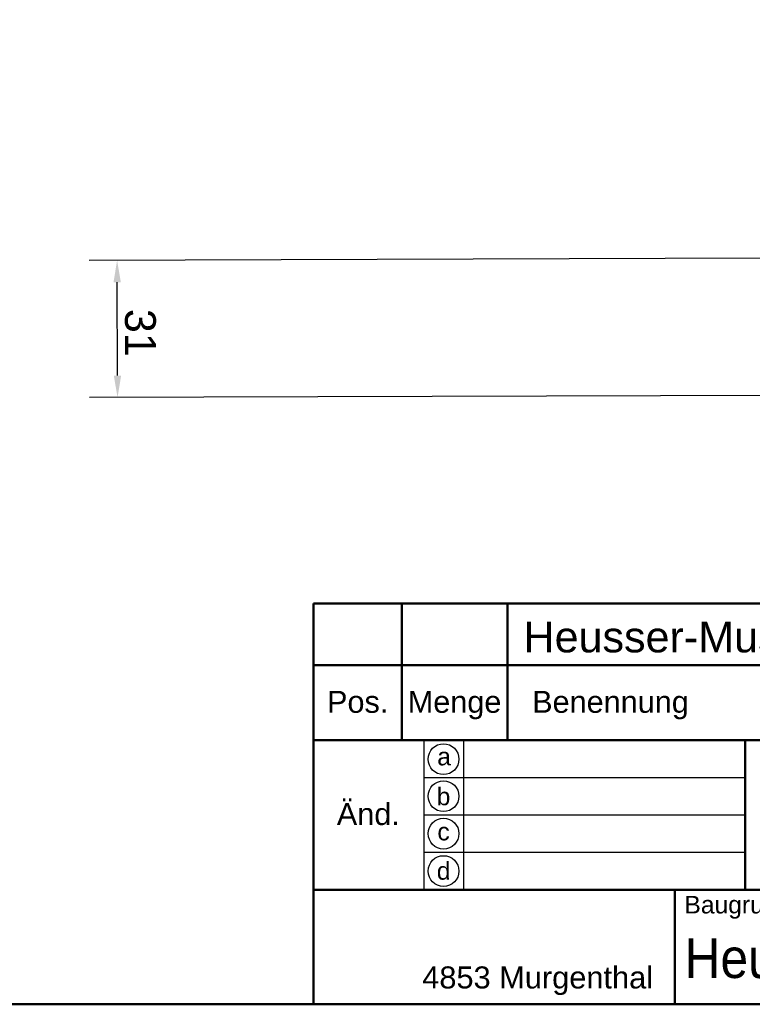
# Model space of a CAD drawing. Header units: millimetres. Extents: x 20 to 833, y 20 to 574.
# Tile 10 of 23: x 373 to 540, y 20 to 244. Entities that reach past the tile are written whole.
import ezdxf
from ezdxf.enums import TextEntityAlignment as Align

# ---------------------------------------------------------------- set-up
doc = ezdxf.new("R2010")
doc.units = ezdxf.units.MM
doc.header["$LTSCALE"] = 2
for name, color, linetype, lineweight in [('Bemaßungen(DIN)', 7, 'Continuous', 25), ('Skizziergeometrie(DIN)', 7, 'Continuous', 50), ('Skizzierlinie(DIN)', 7, 'Continuous', 25), ('Symbole(DIN)', 7, 'Continuous', 25)]:
    doc.layers.add(name, color=color, linetype=linetype, lineweight=lineweight)
doc.styles.add('Aktuell-DIN', font='arial.ttf')
doc.styles.add('STANDARD-DIN~0', font='arial.ttf')
doc.styles.add('Textstil10', font='arial.ttf')
doc.styles.add('Textstil41', font='arial.ttf', dxfattribs={"width": 0.8})
doc.styles.add('Textstil83', font='arial.ttf', dxfattribs={"width": 0.8})
doc.dimstyles.new('CAD-LAN', dxfattribs={"dimscale": 2, "dimtxt": 3.5, "dimasz": 2.5, "dimexe": 3.175, "dimexo": 0, "dimgap": 0.8, "dimtad": 1, "dimrnd": 1e-08, "dimtxsty": 'STANDARD-DIN~0', "dimcen": 0.09, "dimdle": 10, "dimclrd": 250, "dimclre": 250, "dimclrt": 250, "dimadec": 0, "dimazin": 2, "dimtfac": 1, "dimtmove": 0, "dimatfit": 3, "dimfxl": 1, "dimtolj": 1, "dimtzin": 0, "dimlwd": 25, "dimlwe": 25, "dimarcsym": 0})

# ---------------------------------------------------------------- blocks, each defined once
blk = doc.blocks.new('Ränder Standardrahmen')
at = {"layer": 'Skizziergeometrie(DIN)', "flags": 128}
blk.add_lwpolyline([(10, 10), (10, 287), (410, 287), (410, 10), (10, 10)], dxfattribs=at)
blk = doc.blocks.new('Schriftfelder Heusser')
at = {"layer": 'Skizziergeometrie(DIN)'}
for p, q in [((101, 229.92), (101, 236.92)), ((101, 236.92), (291, 236.92)), ((111, 229.92), (111, 236.92)), ((123, 229.92), (123, 236.92)), ((101, 191.42), (101, 229.92)), ((101, 229.92), (291, 229.92)), ((111, 229.92), (111, 221.42)), ((123, 229.92), (123, 221.42)), ((101, 221.42), (291, 221.42)), ((150, 221.42), (150, 204.42)), ((101, 204.42), (291, 204.42)), ((142, 204.42), (142, 191.42)), ((291, 191.42), (101, 191.42))]:
    blk.add_line(p, q, dxfattribs=at)
at = {"layer": 'Skizzierlinie(DIN)'}
for p, q in [((113.5, 221.42), (113.5, 204.42)), ((118, 221.42), (118, 204.42)), ((113.5, 217.17), (150, 217.17)), ((113.5, 212.92), (150, 212.92)), ((113.5, 208.67), (150, 208.67))]:
    blk.add_line(p, q, dxfattribs=at)
for centre in [(115.75, 219.25), (115.75, 215.04), (115.75, 210.79), (115.75, 206.54)]:
    blk.add_circle(centre, 1.75, dxfattribs=at)
at = {"layer": 'Symbole(DIN)', "color": 179, "true_color": 0x262659, "style": 'Aktuell-DIN'}
for s, insert, char_height, attachment_point in [('Pos.', (106, 227), 2.489, 2), ('Menge', (117, 227), 2.489, 2), ('Benennung', (125.81, 225.38), 2.489, 4), ('\\fArial|b0|i0;a', (115.81, 219.53), 2, 5), ('\\fArial|b0|i0;b', (115.75, 215), 2, 5), ('\\fArial|b0|i0;c', (115.75, 211.01), 2, 5), ('\\fArial|b0|i0;d', (115.76, 206.55), 2, 5), ('\\fArial|b0|i0;\\H2.0000;Baugruppe', (143.1, 203.73), 2, 1), ('\\fArial|b0|i0;\\H2.5000;4853 Murgenthal', (113.33, 192.46), 2.5, 7)]:
    blk.add_mtext(s, dxfattribs=dict(at, insert=insert, char_height=char_height, attachment_point=attachment_point))
at = {"layer": 'Symbole(DIN)', "color": 179, "true_color": 0x262659, "insert": (107.21, 213), "char_height": 2.489, "width": 12.3494, "attachment_point": 5, "style": 'Aktuell-DIN'}
blk.add_mtext('Änd.', dxfattribs=at)
at = {"layer": 'Symbole(DIN)', "color": 7, "insert": (143.1, 196.62), "char_height": 4.5, "width": 90.18, "attachment_point": 4, "style": 'Aktuell-DIN'}
blk.add_mtext('\\fArial|b0|i0;\\W0.90;\\H4.5000;Heusser-Muschel Serie 9  EN179', dxfattribs=at)
at = {"layer": 'Symbole(DIN)', "color": 179, "true_color": 0x262659, "style": 'Textstil10'}
blk.add_attdef('ERSTELLUNGSDATUM_001', (217.23, 218.29), '', height=2, dxfattribs=at)
at = {"layer": 'Symbole(DIN)', "color": 179, "true_color": 0x262659}
for tag, height, style, p in [('AUTOR', 2.49, 'Aktuell-DIN', (240.03, 219.26)), ('KONTROLLDATUM', 2, 'Textstil10', (217.42, 215.04)), ('KONTROLLIERT_VON', 2, 'Textstil10', (239.98, 215.05))]:
    blk.add_attdef(tag, text='', height=height, dxfattribs=dict(at, style=style)).set_placement(p, align=Align.MIDDLE_LEFT)
at = {"layer": 'Symbole(DIN)', "color": 7, "style": 'Textstil83', "width": 0.8}
blk.add_attdef('Anfänglicher_Ansichtsmaßstab_001', (281.57, 213.34), '', height=2.3, dxfattribs=at)
at = {"layer": 'Symbole(DIN)', "color": 179, "true_color": 0x262659, "style": 'Textstil10'}
blk.add_attdef('PROJEKT', text='', height=2, dxfattribs=at).set_placement((217.77, 209.72), align=Align.BOTTOM_LEFT)
at = {"layer": 'Symbole(DIN)', "color": 7, "style": 'Textstil41', "width": 0.8}
blk.add_attdef('STATUS', text='', height=5, dxfattribs=at).set_placement((284.53, 195.86), align=Align.MIDDLE_CENTER)
blk = doc.blocks.new('*D27')
at = {"layer": 'Bemaßungen(DIN)', "color": 250, "linetype": 'Continuous', "lineweight": 25, "true_color": 0x3f3f3f, "transparency": 16777216}
for p, q in [((541.61, 189.41), (389.02, 188.91)), ((395.46, 162.77), (395.39, 183.93)), ((587.82, 158.39), (389.12, 157.75))]:
    blk.add_line(p, q, dxfattribs=at)
at = {"layer": 'Bemaßungen(DIN)', "color": 250, "linetype": 'Continuous', "true_color": 0x3f3f3f, "transparency": 16777216}
for points in [[(396.22, 183.93), (394.56, 183.93), (395.37, 188.93)], [(396.29, 162.77), (394.62, 162.77), (395.47, 157.77)]]:
    blk.add_solid(points, dxfattribs=at)
at = {"layer": 'Defpoints', "color": 0, "linetype": 'Continuous', "transparency": 16777216}
for p in [(395.37, 188.93), (541.61, 189.41), (587.82, 158.39)]:
    blk.add_point(p, dxfattribs=at)
at = {"layer": 'Bemaßungen(DIN)', "color": 250, "linetype": 'Continuous', "lineweight": 25, "true_color": 0x3f3f3f, "transparency": 16777216, "insert": (404.16, 177.91), "char_height": 7, "attachment_point": 1, "rotation": 270.1863, "style": 'STANDARD-DIN~0'}
blk.add_mtext('\\A1;31', dxfattribs=at)

msp = doc.modelspace()

# ---------------------------------------------------------------- block references
at = {"xscale": 2, "yscale": 2, "zscale": 2}
for name, p in [('Ränder Standardrahmen', (0, 0)), ('Schriftfelder Heusser', (238, -362.833))]:
    msp.add_blockref(name, p, dxfattribs=at)

# ---------------------------------------------------------------- texts
at = {"layer": 'Symbole(DIN)', "color": 7, "insert": (487.659, 106.906), "char_height": 7, "width": 144.02821, "attachment_point": 1, "style": 'Aktuell-DIN'}
msp.add_mtext('{\\fArial|b0|i0;\\H7.0000;Heusser-Muschel S9.13.D4.278L}', dxfattribs=at)

# ---------------------------------------------------------------- dimensions: what is measured, and where the dimension line sits
at = {"layer": 'Bemaßungen(DIN)', "color": 250, "linetype": 'Continuous', "lineweight": 25, "true_color": 0x3f3f3f}
dim = msp.add_linear_dim(base=(395.373, 188.93), p1=(587.823, 158.395), p2=(541.612, 189.405), angle=90.18632, dimstyle='CAD-LAN', override={"dimgap": 0.8, "dimdec": 0, "dimtol": 0, "dimlim": 0, "dimtp": 0, "dimtm": 0, "dimtdec": 2, "dimtofl": 0, "dimatfit": 1}, dxfattribs=at)
dim.commit()
dim.dimension.update_dxf_attribs({"geometry": '*D27', "text_midpoint": (395.423, 173.547), "dimtype": 160})

doc.saveas('drawing.dxf')
